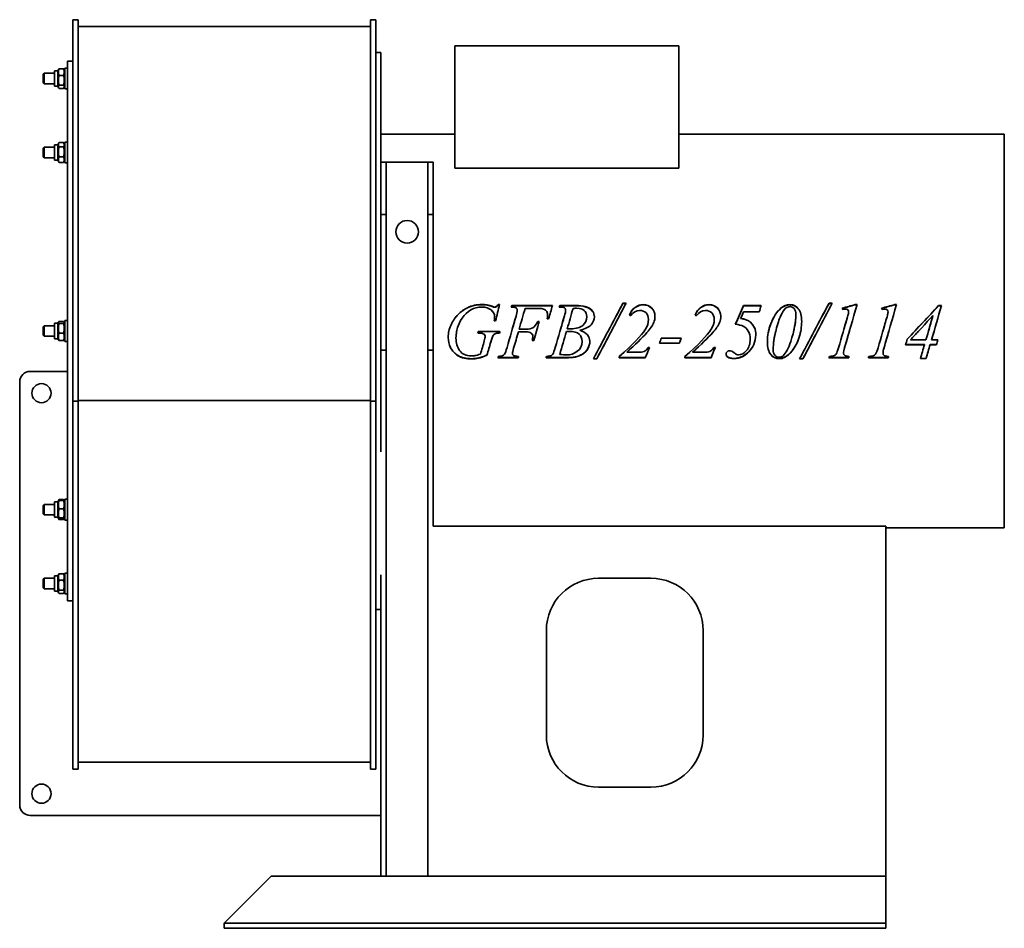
# Model space of a CAD drawing. Header units: millimetres. Extents: x 137 to 703, y 36 to 558.
import ezdxf

# ---------------------------------------------------------------- set-up
doc = ezdxf.new("R2010")
doc.units = ezdxf.units.MM
doc.header["$LTSCALE"] = 2
doc.layers.add('Krawędzie widoczne(ISO)', color=7, linetype='Continuous', lineweight=35, true_color=0x262659)

msp = doc.modelspace()

# ---------------------------------------------------------------- linework, layer by layer
at = {"layer": 'Krawędzie widoczne(ISO)'}
for p, q in [((167.75, 456.39), (167.75, 557.89)), ((167.75, 557.89), (170.75, 557.89)), ((170.75, 557.89), (170.75, 456.39)), ((338.75, 456.39), (338.75, 557.89)), ((338.75, 557.89), (341.75, 557.89)), ((341.75, 557.89), (341.75, 456.39)), ((338.75, 553.89), (170.75, 553.89)), ((515.75, 542.93), (387.13, 542.93)), ((387.13, 542.93), (387.13, 472.58)), ((515.75, 542.93), (515.75, 472.58)), ((341.75, 539.11), (344.75, 539.11)), ((344.75, 539.11), (344.75, 313.02)), ((164.75, 534.11), (164.75, 224.11)), ((164.75, 534.11), (167.75, 534.11)), ((150.75, 526.49), (151.36, 527.11)), ((150.75, 521.72), (150.75, 526.49)), ((151.36, 527.11), (151.36, 521.11)), ((157.15, 527.11), (151.36, 527.11)), ((157.15, 519.66), (157.15, 528.56)), ((159.15, 528.56), (157.15, 528.56)), ((159.15, 528.56), (159.62, 529.38)), ((159.15, 519.66), (159.15, 528.56)), ((162.39, 529.76), (159.91, 529.76)), ((162.39, 525.94), (159.91, 525.94)), ((163.15, 528.56), (162.68, 529.38)), ((163.15, 530.11), (163.15, 518.11)), ((163.15, 530.11), (164.75, 530.11)), ((150.75, 521.72), (151.36, 521.11)), ((157.15, 521.11), (151.36, 521.11)), ((162.39, 520.28), (159.91, 520.28)), ((159.15, 519.66), (157.15, 519.66)), ((159.15, 519.66), (159.62, 518.84)), ((162.39, 518.45), (159.91, 518.45)), ((163.15, 519.66), (162.68, 518.84)), ((163.15, 518.11), (164.75, 518.11)), ((344.75, 492.11), (387.13, 492.11)), ((515.75, 492.11), (702.75, 492.11)), ((702.75, 266.11), (702.75, 492.11)), ((159.15, 486.09), (159.81, 487.23)), ((162.39, 487.4), (159.91, 487.4)), ((163.15, 486.09), (162.49, 487.23)), ((163.15, 487.64), (163.15, 475.64)), ((163.15, 487.64), (164.75, 487.64)), ((150.75, 484.02), (151.36, 484.64)), ((150.75, 479.25), (150.75, 484.02)), ((151.36, 484.64), (151.36, 478.64)), ((157.15, 484.64), (151.36, 484.64)), ((157.15, 477.19), (157.15, 486.09)), ((159.15, 486.09), (157.15, 486.09)), ((159.15, 477.19), (159.15, 486.09)), ((162.39, 484.82), (159.91, 484.82)), ((150.75, 479.25), (151.36, 478.64)), ((157.15, 478.64), (151.36, 478.64)), ((159.15, 477.19), (157.15, 477.19)), ((159.15, 477.19), (159.81, 476.05)), ((162.39, 479.06), (159.91, 479.06)), ((162.39, 475.87), (159.91, 475.87)), ((163.15, 477.19), (162.49, 476.05)), ((163.15, 475.64), (164.75, 475.64)), ((344.75, 476.11), (347.75, 476.11)), ((347.75, 476.11), (371.75, 476.11)), ((347.75, 476.11), (347.75, 446.11)), ((371.75, 476.11), (374.75, 476.11)), ((371.75, 446.11), (371.75, 476.11)), ((374.75, 476.11), (374.75, 446.11)), ((387.13, 472.58), (515.75, 472.58)), ((167.75, 338.87), (167.75, 456.39)), ((170.75, 456.39), (170.75, 338.87)), ((338.75, 338.87), (338.75, 456.39)), ((341.75, 456.39), (341.75, 338.87)), ((347.75, 446.11), (344.75, 446.11)), ((347.75, 446.11), (347.75, 378.11)), ((374.75, 446.11), (371.75, 446.11)), ((371.75, 378.11), (371.75, 446.11)), ((374.75, 446.11), (374.75, 378.11)), ((408.53, 393.16), (408.53, 393.29)), ((412.01, 394.35), (412.82, 394.35)), ((412.01, 394.22), (412.01, 394.35)), ((412.01, 394.22), (412.79, 394.22)), ((419.85, 393.67), (443.24, 393.67)), ((419.85, 393.55), (419.85, 393.67)), ((419.85, 393.55), (443.2, 393.55)), ((422.97, 390.99), (422.97, 391.09)), ((433.6, 392.12), (427.55, 392.12)), ((447.48, 393.67), (458.26, 393.67)), ((447.48, 393.55), (447.48, 393.67)), ((447.48, 393.55), (458.26, 393.55)), ((450.81, 390.99), (450.81, 391.09)), ((483.7, 395.13), (485.56, 395.13)), ((483.7, 394.99), (483.7, 395.13)), ((483.7, 394.99), (485.49, 394.99)), ((553.01, 393.55), (553.01, 393.67)), ((553.01, 393.67), (563.04, 393.67)), ((553.01, 393.55), (563, 393.55)), ((602.08, 395.13), (603.95, 395.13)), ((602.08, 394.99), (602.08, 395.13)), ((602.08, 394.99), (603.87, 394.99)), ((617.11, 394.28), (618.16, 394.28)), ((617.11, 394.15), (617.11, 394.28)), ((617.11, 394.15), (618.12, 394.15)), ((639.78, 394.28), (640.83, 394.28)), ((639.78, 394.15), (639.78, 394.28)), ((639.78, 394.15), (640.79, 394.15)), ((665, 393.67), (666.67, 393.67)), ((665, 393.55), (665, 393.67)), ((665, 393.55), (666.63, 393.55)), ((162.39, 384.58), (159.91, 384.58)), ((163.15, 385.11), (163.15, 373.11)), ((163.15, 385.11), (164.75, 385.11)), ((410.59, 384.94), (409.78, 384.94)), ((409.98, 387.31), (409.98, 387.38)), ((441.03, 386.14), (440.2, 386.14)), ((440.44, 388.3), (440.44, 388.39)), ((462.89, 387.33), (462.89, 387.41)), ((498.38, 385.69), (498.38, 385.75)), ((536.15, 385.69), (536.15, 385.75)), ((551.32, 386.32), (551.32, 386.38)), ((562.01, 390.05), (552.97, 390.05)), ((583.06, 388.3), (583.06, 388.39)), ((613.24, 389.08), (613.24, 389.17)), ((613.28, 389.92), (613.28, 390.02)), ((635.91, 389.08), (635.91, 389.17)), ((635.96, 389.92), (635.96, 390.02)), ((661.76, 387.92), (661.76, 387.99)), ((150.75, 381.49), (151.36, 382.11)), ((150.75, 376.72), (150.75, 381.49)), ((151.36, 382.11), (151.36, 376.11)), ((157.15, 382.11), (151.36, 382.11)), ((157.15, 374.66), (157.15, 383.56)), ((159.15, 383.56), (157.15, 383.56)), ((159.15, 383.56), (159.53, 384.21)), ((159.15, 374.66), (159.15, 383.56)), ((162.39, 383.43), (159.91, 383.43)), ((163.15, 383.56), (162.77, 384.21)), ((424.12, 380.21), (428.09, 380.21)), ((424.12, 380.2), (424.12, 380.21)), ((424.12, 380.2), (428.09, 380.2)), ((434.75, 384.52), (435.59, 384.52)), ((434.75, 384.47), (434.75, 384.52)), ((434.75, 384.47), (435.57, 384.47)), ((451.72, 380.42), (451.72, 380.43)), ((458.95, 379.59), (458.95, 379.6)), ((150.75, 376.72), (151.36, 376.11)), ((157.15, 376.11), (151.36, 376.11)), ((159.15, 374.66), (157.15, 374.66)), ((159.15, 374.66), (159.53, 374)), ((162.39, 377.95), (159.91, 377.95)), ((162.39, 373.63), (159.91, 373.63)), ((163.15, 374.66), (162.77, 374)), ((347.75, 378.11), (347.75, 368.11)), ((371.75, 368.11), (371.75, 378.11)), ((374.75, 378.11), (374.75, 368.11)), ((400.98, 377.94), (400.37, 377.94)), ((400.98, 377.93), (400.37, 377.93)), ((400.61, 378.79), (413.06, 378.79)), ((404, 377.31), (404, 377.29)), ((404.56, 376.09), (404.56, 376.07)), ((412.84, 377.94), (412.84, 377.93)), ((427.7, 378.65), (423.68, 378.65)), ((423.68, 378.65), (423.68, 378.64)), ((427.7, 378.64), (423.68, 378.64)), ((432.48, 373.62), (431.59, 373.62)), ((432.48, 373.67), (431.61, 373.67)), ((431.94, 375.83), (431.94, 375.8)), ((432.48, 373.67), (432.48, 373.62)), ((451.25, 378.77), (451.25, 378.76)), ((505.66, 375.01), (517.13, 375.01)), ((556.81, 374.44), (556.81, 374.4)), ((648.85, 374.03), (648.85, 373.99)), ((648.85, 373.99), (657.72, 373.99)), ((660.96, 374.03), (660.96, 373.99)), ((660.96, 373.99), (664.53, 373.99)), ((163.15, 373.11), (164.75, 373.11)), ((347.75, 368.11), (344.75, 368.11)), ((347.75, 66.11), (347.75, 368.11)), ((374.75, 368.11), (371.75, 368.11)), ((371.75, 368.11), (371.75, 66.11)), ((374.75, 267.11), (374.75, 368.11)), ((420.93, 369.26), (420.93, 369.17)), ((460.22, 373.13), (460.22, 373.08)), ((498.16, 369.71), (499.04, 369.71)), ((516.23, 372.08), (504.75, 372.08)), ((516.23, 372.14), (504.77, 372.14)), ((516.23, 372.14), (516.23, 372.08)), ((535.93, 369.71), (536.81, 369.71)), ((570, 368.7), (570, 368.61)), ((656.91, 371.25), (646.03, 371.25)), ((656.91, 371.32), (646.05, 371.32)), ((656.91, 371.32), (656.91, 371.25)), ((663.73, 371.32), (660.17, 371.32)), ((660.17, 371.32), (660.17, 371.25)), ((663.73, 371.25), (660.17, 371.25)), ((663.73, 371.32), (663.73, 371.25)), ((405.61, 365.34), (405.61, 365.22)), ((423.55, 363.76), (411.81, 363.76)), ((423.55, 363.9), (411.86, 363.9)), ((420.22, 366.36), (420.22, 366.24)), ((423.55, 363.9), (423.55, 363.76)), ((450.56, 363.76), (439.58, 363.76)), ((450.56, 363.9), (439.63, 363.9)), ((447.48, 365.83), (447.48, 365.71)), ((468.7, 363.08), (466.76, 363.08)), ((468.7, 363.22), (466.84, 363.22)), ((468.7, 363.22), (468.7, 363.08)), ((481.59, 364.56), (481.59, 363.76)), ((496.54, 363.9), (481.59, 363.9)), ((496.54, 363.76), (481.59, 363.76)), ((485.96, 367.06), (485.96, 366.95)), ((485.96, 366.95), (493.48, 366.95)), ((496.54, 363.9), (496.54, 363.76)), ((519.36, 364.56), (519.36, 363.76)), ((534.31, 363.9), (519.36, 363.9)), ((534.31, 363.76), (519.36, 363.76)), ((523.73, 367.06), (523.73, 366.95)), ((523.73, 366.95), (531.25, 366.95)), ((534.31, 363.9), (534.31, 363.76)), ((576.52, 364.04), (576.52, 363.91)), ((587.08, 363.08), (585.15, 363.08)), ((587.08, 363.22), (585.22, 363.22)), ((587.08, 363.22), (587.08, 363.08)), ((613.41, 363.76), (602.01, 363.76)), ((613.41, 363.9), (602.06, 363.9)), ((610.42, 366.5), (610.42, 366.39)), ((613.41, 363.9), (613.41, 363.76)), ((636.08, 363.76), (624.68, 363.76)), ((636.08, 363.9), (624.74, 363.9)), ((633.09, 366.5), (633.09, 366.39)), ((636.08, 363.9), (636.08, 363.76)), ((657.84, 363.25), (654.58, 363.25)), ((657.84, 363.39), (654.62, 363.39)), ((657.84, 363.39), (657.84, 363.25)), ((143.25, 355.92), (164.75, 355.92)), ((137.25, 106.92), (137.25, 349.92)), ((167.75, 338.87), (170.75, 338.87)), ((167.75, 185.74), (167.75, 338.87)), ((338.75, 339.21), (170.75, 339.21)), ((170.75, 338.87), (170.75, 185.74)), ((338.75, 338.87), (341.75, 338.87)), ((338.75, 185.74), (338.75, 338.87)), ((341.75, 338.87), (341.75, 185.74)), ((344.75, 309.72), (344.75, 313.02)), ((150.75, 278.96), (151.36, 279.58)), ((150.75, 274.19), (150.75, 278.96)), ((151.36, 279.58), (151.36, 273.58)), ((157.15, 279.58), (151.36, 279.58)), ((157.15, 272.13), (157.15, 281.03)), ((159.15, 281.03), (157.15, 281.03)), ((159.15, 281.03), (159.47, 281.59)), ((159.15, 272.13), (159.15, 281.03)), ((159.47, 281.59), (159.81, 282.16)), ((162.39, 282.34), (159.91, 282.34)), ((162.39, 281.74), (159.91, 281.74)), ((162.83, 281.59), (162.49, 282.16)), ((163.15, 281.03), (162.83, 281.59)), ((163.15, 282.58), (163.15, 270.58)), ((163.15, 282.58), (164.75, 282.58)), ((150.75, 274.19), (151.36, 273.58)), ((157.15, 273.58), (151.36, 273.58)), ((159.15, 272.13), (157.15, 272.13)), ((159.15, 272.13), (159.47, 271.57)), ((159.47, 271.57), (159.81, 270.99)), ((162.39, 276.93), (159.91, 276.93)), ((162.39, 271.76), (159.91, 271.76)), ((162.83, 271.57), (162.49, 270.99)), ((163.15, 272.13), (162.83, 271.57)), ((162.39, 271.41), (159.91, 271.41)), ((162.39, 270.81), (159.91, 270.81)), ((163.15, 270.58), (164.75, 270.58)), ((634.75, 267.11), (374.75, 267.11)), ((634.75, 267.11), (634.75, 66.11)), ((634.75, 266.11), (702.75, 266.11)), ((157.15, 229.66), (157.15, 238.56)), ((159.15, 238.56), (157.15, 238.56)), ((159.15, 238.56), (159.62, 239.38)), ((159.15, 229.66), (159.15, 238.56)), ((162.39, 239.76), (159.91, 239.76)), ((163.15, 238.56), (162.68, 239.38)), ((163.15, 240.11), (163.15, 228.11)), ((163.15, 240.11), (164.75, 240.11)), ((344.75, 66.11), (344.75, 239.11)), ((150.75, 236.49), (151.36, 237.11)), ((150.75, 231.72), (150.75, 236.49)), ((151.36, 237.11), (151.36, 231.11)), ((157.15, 237.11), (151.36, 237.11)), ((162.39, 235.94), (159.91, 235.94)), ((469.75, 237.11), (499.75, 237.11)), ((150.75, 231.72), (151.36, 231.11)), ((157.15, 231.11), (151.36, 231.11)), ((159.15, 229.66), (157.15, 229.66)), ((159.15, 229.66), (159.62, 228.84)), ((162.39, 230.28), (159.91, 230.28)), ((162.39, 228.45), (159.91, 228.45)), ((163.15, 229.66), (162.68, 228.84)), ((163.15, 228.11), (164.75, 228.11)), ((164.75, 224.11), (167.75, 224.11)), ((341.75, 219.11), (344.75, 219.11)), ((439.75, 147.11), (439.75, 207.11)), ((529.75, 207.11), (529.75, 147.11)), ((167.75, 127.42), (167.75, 185.74)), ((170.75, 185.74), (170.75, 127.42)), ((338.75, 127.42), (338.75, 185.74)), ((341.75, 185.74), (341.75, 127.42)), ((338.75, 131.42), (170.75, 131.42)), ((167.75, 127.42), (170.75, 127.42)), ((338.75, 127.42), (341.75, 127.42)), ((499.75, 117.11), (469.75, 117.11)), ((344.75, 100.92), (143.25, 100.92)), ((254.75, 39.11), (281.75, 66.11)), ((281.75, 66.11), (634.75, 66.11)), ((634.75, 66.11), (634.75, 39.11)), ((634.75, 39.11), (254.75, 39.11)), ((254.75, 36.11), (254.75, 39.11)), ((254.75, 36.11), (634.75, 36.11)), ((634.75, 36.11), (634.75, 39.11))]:
    msp.add_line(p, q, dxfattribs=at)
for centre, radius in [((359.75, 436.11), 6.5), ((149.75, 343.42), 5.5), ((149.75, 113.42), 5.5)]:
    msp.add_circle(centre, radius, dxfattribs=at)
for centre, radius, start, end in [((143.25, 349.92), 6, 90, 180), ((469.75, 207.11), 30, 90, 180), ((499.75, 207.11), 30, 0, 90), ((469.75, 147.11), 30, 180, 270), ((499.75, 147.11), 30, 270, 0), ((143.25, 106.92), 6, 180, 270)]:
    msp.add_arc(centre, radius, start, end, dxfattribs=at)
for points, weights in [([(159.91, 529.76), (159.08, 527.85), (159.91, 525.94)], [1, 1.15470053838, 1]), ([(159.91, 525.94), (159.08, 523.11), (159.91, 520.28)], [1, 1.15470053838, 1]), ([(159.62, 529.38), (159.73, 529.56), (159.91, 529.76)], [1.04884599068, 1.03039482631, 1]), ([(162.39, 525.94), (163.22, 527.85), (162.39, 529.76)], [1, 1.15470053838, 1]), ([(162.39, 529.76), (162.57, 529.56), (162.68, 529.38)], [1, 1.03039482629, 1.04884599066]), ([(162.39, 520.28), (163.22, 523.11), (162.39, 525.94)], [1, 1.15470053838, 1]), ([(159.91, 520.28), (159.08, 519.36), (159.91, 518.45)], [1, 1.15470053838, 1]), ([(162.39, 518.45), (163.22, 519.36), (162.39, 520.28)], [1, 1.15470053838, 1]), ([(159.91, 487.4), (159.08, 486.11), (159.91, 484.82)], [1, 1.15470053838, 1]), ([(162.39, 484.82), (163.22, 486.11), (162.39, 487.4)], [1, 1.15470053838, 1]), ([(159.91, 484.82), (159.08, 481.94), (159.91, 479.06)], [1, 1.15470053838, 1]), ([(162.39, 479.06), (163.22, 481.94), (162.39, 484.82)], [1, 1.15470053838, 1]), ([(159.91, 479.06), (159.08, 477.47), (159.91, 475.87)], [1, 1.15470053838, 1]), ([(159.91, 475.87), (159.86, 475.96), (159.81, 476.05)], [1, 1.00931636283, 1.01751062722]), ([(162.39, 475.87), (163.22, 477.47), (162.39, 479.06)], [1, 1.15470053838, 1]), ([(162.49, 476.05), (162.44, 475.96), (162.39, 475.87)], [1.0175106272, 1.00931636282, 1]), ([(162.68, 476.55), (162.95, 476.64), (162.73, 476.73)], [1.04884599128, 1.10042106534, 1.05867722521]), ([(159.91, 384.58), (159.08, 384.01), (159.91, 383.43)], [1, 1.15470053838, 1]), ([(162.39, 383.43), (163.22, 384.01), (162.39, 384.58)], [1, 1.15470053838, 1]), ([(159.91, 383.43), (159.08, 380.69), (159.91, 377.95)], [1, 1.15470053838, 1]), ([(162.39, 377.95), (163.22, 380.69), (162.39, 383.43)], [1, 1.15470053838, 1]), ([(159.91, 377.95), (159.08, 375.79), (159.91, 373.63)], [1, 1.15470053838, 1]), ([(159.91, 373.63), (159.63, 373.83), (159.53, 374)], [1, 1.04822485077, 1.06638340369]), ([(162.39, 373.63), (163.22, 375.79), (162.39, 377.95)], [1, 1.15470053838, 1]), ([(162.77, 374), (162.67, 373.83), (162.39, 373.63)], [1.06638340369, 1.04822485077, 1]), ([(159.91, 281.74), (159.08, 279.33), (159.91, 276.93)], [1, 1.15470053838, 1]), ([(159.47, 281.59), (159.51, 281.66), (159.91, 281.74)], [1.07635751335, 1.06858728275, 1]), ([(159.91, 282.34), (159.68, 281.98), (159.57, 281.65)], [1, 1.03934546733, 1.05867722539]), ([(162.73, 281.65), (162.62, 281.98), (162.39, 282.34)], [1.0586772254, 1.03934546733, 1]), ([(162.39, 276.93), (163.22, 279.33), (162.39, 281.74)], [1, 1.15470053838, 1]), ([(162.39, 281.74), (162.79, 281.66), (162.83, 281.59)], [1, 1.06858728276, 1.07635751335]), ([(159.91, 276.93), (159.08, 274.34), (159.91, 271.76)], [1, 1.15470053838, 1]), ([(159.91, 271.76), (159.08, 271.59), (159.91, 271.41)], [1, 1.15470053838, 1]), ([(159.62, 271.48), (159.73, 271.16), (159.91, 270.81)], [1.04884599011, 1.03039482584, 1]), ([(162.39, 271.76), (163.22, 274.34), (162.39, 276.93)], [1, 1.15470053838, 1]), ([(162.39, 271.41), (163.22, 271.59), (162.39, 271.76)], [1, 1.15470053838, 1]), ([(162.39, 270.81), (162.57, 271.16), (162.68, 271.48)], [1, 1.03039482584, 1.0488459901]), ([(159.91, 270.81), (159.86, 270.9), (159.81, 270.99)], [1, 1.00931636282, 1.0175106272]), ([(162.49, 270.99), (162.44, 270.9), (162.39, 270.81)], [1.01751062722, 1.00931636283, 1]), ([(159.91, 239.76), (159.08, 237.85), (159.91, 235.94)], [1, 1.15470053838, 1]), ([(159.62, 239.38), (159.73, 239.56), (159.91, 239.76)], [1.04884599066, 1.03039482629, 1]), ([(162.39, 235.94), (163.22, 237.85), (162.39, 239.76)], [1, 1.15470053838, 1]), ([(162.39, 239.76), (162.57, 239.56), (162.68, 239.38)], [1, 1.03039482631, 1.04884599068]), ([(159.91, 235.94), (159.08, 233.11), (159.91, 230.28)], [1, 1.15470053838, 1]), ([(162.39, 230.28), (163.22, 233.11), (162.39, 235.94)], [1, 1.15470053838, 1]), ([(159.91, 230.28), (159.08, 229.36), (159.91, 228.45)], [1, 1.15470053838, 1]), ([(162.39, 228.45), (163.22, 229.36), (162.39, 230.28)], [1, 1.15470053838, 1])]:
    msp.add_rational_spline(points, weights, degree=2, dxfattribs=at)
for points, knots in [([(383.36, 375.33), (383.36, 377.93), (383.9, 380.4), (384.99, 382.73), (386.07, 385.07), (387.43, 387.04), (389.07, 388.65), (390.7, 390.27), (392.48, 391.53), (394.39, 392.46)], [0, 0, 0, 0, 1, 1, 1, 2, 2, 2, 3, 3, 3, 3]), ([(383.76, 379.11), (384.03, 380.34), (384.44, 381.54), (384.99, 382.7), (386.07, 385.02), (387.43, 386.97), (389.07, 388.57), (390.7, 390.17), (392.48, 391.42), (394.39, 392.34)], [0.496689, 0.496689, 0.496689, 0.496689, 1, 1, 1, 2, 2, 2, 3, 3, 3, 3]), ([(409.98, 387.38), (409.98, 388.83), (409.33, 390.11), (408.04, 391.22), (406.75, 392.32), (404.97, 392.87), (402.7, 392.87)], [0, 0, 0, 0, 1, 1, 1, 2, 2, 2, 2]), ([(410.07, 392.87), (410.43, 392.87), (410.74, 392.96), (411, 393.13), (411.27, 393.3), (411.6, 393.71), (412.01, 394.35)], [0, 0, 0, 0, 1, 1, 1, 2, 2, 2, 2]), ([(410.07, 392.75), (410.43, 392.75), (410.74, 392.83), (411, 393), (411.27, 393.17), (411.6, 393.58), (412.01, 394.22)], [0, 0, 0, 0, 1, 1, 1, 2, 2, 2, 2]), ([(422.97, 391.09), (422.97, 391.47), (422.87, 391.79), (422.68, 392.07), (422.5, 392.34), (422.21, 392.55), (421.84, 392.68), (421.46, 392.81), (420.71, 392.87), (419.58, 392.87)], [0, 0, 0, 0, 1, 1, 1, 2, 2, 2, 3, 3, 3, 3]), ([(440.44, 388.39), (440.44, 389.36), (440.17, 390.14), (439.63, 390.7), (439.09, 391.27), (438.41, 391.67), (437.57, 391.9)], [0, 0, 0, 0, 1, 1, 1, 2, 2, 2, 2]), ([(450.81, 391.09), (450.81, 391.63), (450.6, 392.06), (450.2, 392.37), (449.79, 392.69), (449.01, 392.85), (447.87, 392.85)], [0, 0, 0, 0, 1, 1, 1, 2, 2, 2, 2]), ([(462.89, 387.41), (462.89, 388.92), (462.43, 390.1), (461.51, 390.95), (460.58, 391.79), (459.12, 392.21), (457.11, 392.21)], [0, 0, 0, 0, 1, 1, 1, 2, 2, 2, 2]), ([(458.26, 393.67), (460.07, 393.67), (461.69, 393.39), (463.11, 392.84), (464.53, 392.28), (465.6, 391.5), (466.3, 390.51), (467, 389.52), (467.35, 388.46), (467.35, 387.33)], [0, 0, 0, 0, 1, 1, 1, 2, 2, 2, 3, 3, 3, 3]), ([(458.26, 393.55), (460.07, 393.55), (461.69, 393.27), (463.11, 392.71), (464.53, 392.16), (465.6, 391.39), (466.3, 390.41), (466.99, 389.44), (467.35, 388.4), (467.35, 387.3)], [0, 0, 0, 0, 1, 1, 1, 2, 2, 2, 2.989731, 2.989731, 2.989731, 2.989731]), ([(487.4, 388.29), (488.15, 390.19), (489.25, 391.67), (490.7, 392.71), (492.14, 393.76), (493.71, 394.28), (495.39, 394.28)], [0, 0, 0, 0, 1, 1, 1, 2, 2, 2, 2]), ([(487.43, 388.28), (488.18, 390.13), (489.27, 391.57), (490.7, 392.59), (492.14, 393.63), (493.71, 394.15), (495.39, 394.15)], [0.012238, 0.012238, 0.012238, 0.012238, 1, 1, 1, 2, 2, 2, 2]), ([(498.38, 385.75), (498.38, 387.28), (497.91, 388.52), (496.97, 389.48), (496.03, 390.44), (494.81, 390.92), (493.31, 390.92)], [0, 0, 0, 0, 1, 1, 1, 2, 2, 2, 2]), ([(495.39, 394.28), (497.29, 394.28), (498.88, 393.63), (500.18, 392.34), (501.48, 391.04), (502.13, 389.47), (502.13, 387.63)], [0, 0, 0, 0, 1, 1, 1, 2, 2, 2, 2]), ([(495.39, 394.15), (497.29, 394.15), (498.88, 393.51), (500.18, 392.22), (501.47, 390.94), (502.12, 389.4), (502.13, 387.59)], [0, 0, 0, 0, 1, 1, 1, 1.993744, 1.993744, 1.993744, 1.993744]), ([(525.17, 388.29), (525.92, 390.19), (527.02, 391.67), (528.47, 392.71), (529.91, 393.76), (531.48, 394.28), (533.16, 394.28)], [0, 0, 0, 0, 1, 1, 1, 2, 2, 2, 2]), ([(525.2, 388.28), (525.95, 390.13), (527.04, 391.57), (528.47, 392.59), (529.91, 393.63), (531.48, 394.15), (533.16, 394.15)], [0.012238, 0.012238, 0.012238, 0.012238, 1, 1, 1, 2, 2, 2, 2]), ([(536.15, 385.75), (536.15, 387.28), (535.68, 388.52), (534.74, 389.48), (533.8, 390.44), (532.58, 390.92), (531.08, 390.92)], [0, 0, 0, 0, 1, 1, 1, 2, 2, 2, 2]), ([(533.16, 394.28), (535.06, 394.28), (536.65, 393.63), (537.95, 392.34), (539.25, 391.04), (539.9, 389.47), (539.9, 387.63)], [0, 0, 0, 0, 1, 1, 1, 2, 2, 2, 2]), ([(533.16, 394.15), (535.06, 394.15), (536.65, 393.51), (537.95, 392.22), (539.24, 390.94), (539.89, 389.4), (539.9, 387.59)], [0, 0, 0, 0, 1, 1, 1, 1.993744, 1.993744, 1.993744, 1.993744]), ([(579.71, 393.14), (578.86, 393.14), (577.99, 392.81), (577.11, 392.14), (576.23, 391.48), (575.31, 390.09), (574.37, 387.97), (573.44, 385.85), (572.53, 383.12), (571.67, 379.77)], [0, 0, 0, 0, 1, 1, 1, 2, 2, 2, 3, 3, 3, 3]), ([(579.66, 394.28), (581.55, 394.28), (583.15, 393.5), (584.44, 391.93), (585.73, 390.37), (586.37, 387.89), (586.37, 384.5)], [0, 0, 0, 0, 1, 1, 1, 2, 2, 2, 2]), ([(579.66, 394.15), (581.55, 394.15), (583.15, 393.37), (584.44, 391.82), (585.72, 390.27), (586.37, 387.83), (586.37, 384.47)], [0, 0, 0, 0, 1, 1, 1, 1.997647, 1.997647, 1.997647, 1.997647]), ([(583.06, 388.39), (583.06, 390.01), (582.73, 391.21), (582.06, 391.98), (581.39, 392.75), (580.6, 393.14), (579.71, 393.14)], [0, 0, 0, 0, 1, 1, 1, 2, 2, 2, 2]), ([(613.28, 390.02), (613.28, 390.54), (613.15, 390.95), (612.87, 391.24), (612.59, 391.53), (612.21, 391.68), (611.72, 391.68)], [0, 0, 0, 0, 1, 1, 1, 2, 2, 2, 2]), ([(635.96, 390.02), (635.96, 390.54), (635.82, 390.95), (635.54, 391.24), (635.26, 391.53), (634.88, 391.68), (634.39, 391.68)], [0, 0, 0, 0, 1, 1, 1, 2, 2, 2, 2]), ([(453.8, 380.41), (456.87, 380.41), (459.15, 381.07), (460.65, 382.4), (462.14, 383.73), (462.89, 385.4), (462.89, 387.41)], [0, 0, 0, 0, 1, 1, 1, 2, 2, 2, 2]), ([(453.8, 380.39), (456.87, 380.39), (459.15, 381.05), (460.65, 382.37), (462.14, 383.69), (462.89, 385.35), (462.89, 387.33)], [0, 0, 0, 0, 1, 1, 1, 2, 2, 2, 2]), ([(467.35, 387.33), (467.35, 385.62), (466.7, 384.07), (465.38, 382.67), (464.06, 381.28), (461.92, 380.25), (458.95, 379.6)], [0, 0, 0, 0, 1, 1, 1, 2, 2, 2, 2]), ([(428.09, 380.21), (429.85, 380.21), (431.17, 380.48), (432.05, 381.03), (432.92, 381.58), (433.82, 382.74), (434.75, 384.52)], [0, 0, 0, 0, 1, 1, 1, 2, 2, 2, 2]), ([(428.09, 380.2), (429.85, 380.2), (431.17, 380.47), (432.05, 381.01), (432.92, 381.56), (433.82, 382.71), (434.75, 384.47)], [0, 0, 0, 0, 1, 1, 1, 2, 2, 2, 2]), ([(458.95, 379.6), (460.91, 378.91), (462.35, 378.01), (463.28, 376.89), (464.22, 375.77), (464.68, 374.54), (464.68, 373.2)], [0, 0, 0, 0, 1, 1, 1, 2, 2, 2, 2]), ([(556.81, 374.4), (556.81, 376.23), (556.44, 377.8), (555.7, 379.09), (554.96, 380.39), (554.01, 381.31), (552.86, 381.84), (551.7, 382.37), (550.17, 382.74), (548.26, 382.95)], [0, 0, 0, 0, 1, 1, 1, 2, 2, 2, 3, 3, 3, 3]), ([(556.81, 374.44), (556.81, 376.26), (556.44, 377.81), (555.7, 379.09), (555.7, 379.1), (555.69, 379.1), (555.69, 379.11)], [0, 0, 0, 0, 1, 1, 1, 1.003148, 1.003148, 1.003148, 1.003148]), ([(586.37, 384.5), (586.37, 381.58), (585.89, 378.59), (584.94, 375.55), (583.98, 372.52), (582.63, 369.89), (580.88, 367.68)], [0, 0, 0, 0, 1, 1, 1, 2, 2, 2, 2]), ([(585.84, 379.11), (585.62, 377.94), (585.31, 376.77), (584.94, 375.59), (583.98, 372.57), (582.63, 369.97), (580.88, 367.78)], [0.607313, 0.607313, 0.607313, 0.607313, 1, 1, 1, 2, 2, 2, 2]), ([(396.79, 363.22), (393.64, 363.22), (391.08, 363.81), (389.12, 364.97), (387.16, 366.13), (385.71, 367.68), (384.77, 369.61), (383.83, 371.53), (383.36, 373.45), (383.36, 375.35)], [0, 0, 0, 0, 1, 1, 1, 2, 2, 2, 2.997426, 2.997426, 2.997426, 2.997426]), ([(396.79, 363.08), (393.64, 363.08), (391.08, 363.67), (389.12, 364.84), (387.16, 366.02), (385.71, 367.58), (384.77, 369.52), (383.83, 371.47), (383.36, 373.41), (383.36, 375.33)], [0, 0, 0, 0, 1, 1, 1, 2, 2, 2, 3, 3, 3, 3]), ([(387.82, 375.04), (387.82, 372.25), (388.55, 369.84), (390, 367.81), (391.45, 365.79), (393.7, 364.78), (396.74, 364.78)], [0, 0, 0, 0, 1, 1, 1, 2, 2, 2, 2]), ([(412.84, 377.94), (411.7, 377.92), (410.87, 377.79), (410.36, 377.54), (409.84, 377.29), (409.4, 376.86), (409.02, 376.26)], [0, 0, 0, 0, 1, 1, 1, 2, 2, 2, 2]), ([(412.84, 377.93), (411.7, 377.91), (410.87, 377.78), (410.36, 377.53), (409.84, 377.27), (409.4, 376.84), (409.02, 376.24)], [0, 0, 0, 0, 1, 1, 1, 2, 2, 2, 2]), ([(431.94, 375.83), (431.94, 376.73), (431.64, 377.43), (431.04, 377.92), (430.45, 378.4), (429.33, 378.65), (427.7, 378.65)], [0, 0, 0, 0, 1, 1, 1, 2, 2, 2, 2]), ([(431.94, 375.8), (431.94, 376.71), (431.64, 377.42), (431.04, 377.91), (430.45, 378.4), (429.33, 378.64), (427.7, 378.64)], [0, 0, 0, 0, 1, 1, 1, 2, 2, 2, 2]), ([(460.22, 373.13), (460.22, 374.93), (459.65, 376.33), (458.52, 377.35), (457.38, 378.36), (455.56, 378.86), (453.04, 378.86)], [0, 0, 0, 0, 1, 1, 1, 2, 2, 2, 2]), ([(460.22, 373.08), (460.22, 374.89), (459.65, 376.31), (458.52, 377.33), (457.38, 378.35), (455.56, 378.86), (453.04, 378.86)], [0, 0, 0, 0, 1, 1, 1, 2, 2, 2, 2]), ([(550.1, 365.46), (551.76, 365.46), (553.3, 366.29), (554.71, 367.94), (556.11, 369.59), (556.81, 371.74), (556.81, 374.4)], [0, 0, 0, 0, 1, 1, 1, 2, 2, 2, 2]), ([(560, 376.93), (560, 374.9), (559.62, 373.06), (558.86, 371.42), (558.1, 369.78), (557.17, 368.41), (556.08, 367.31), (554.98, 366.21), (553.81, 365.34), (552.55, 364.69)], [0.001643, 0.001643, 0.001643, 0.001643, 1, 1, 1, 2, 2, 2, 3, 3, 3, 3]), ([(560, 376.93), (560, 374.87), (559.62, 373.01), (558.86, 371.36), (558.1, 369.7), (557.17, 368.32), (556.08, 367.2), (554.98, 366.09), (553.81, 365.21), (552.55, 364.56)], [0, 0, 0, 0, 1, 1, 1, 2, 2, 2, 3, 3, 3, 3]), ([(451.27, 365.39), (453.63, 365.39), (455.71, 366.08), (457.51, 367.46), (459.32, 368.84), (460.22, 370.71), (460.22, 373.08)], [0, 0, 0, 0, 1, 1, 1, 2, 2, 2, 2]), ([(464.68, 373.23), (464.68, 371.75), (464.29, 370.34), (463.53, 369.01), (462.76, 367.68), (461.78, 366.64), (460.58, 365.9), (459.37, 365.16), (457.92, 364.61), (456.23, 364.26)], [0.006446, 0.006446, 0.006446, 0.006446, 1, 1, 1, 2, 2, 2, 3, 3, 3, 3]), ([(464.68, 373.2), (464.68, 371.7), (464.3, 370.28), (463.53, 368.92), (462.76, 367.57), (461.78, 366.53), (460.58, 365.78), (459.37, 365.03), (457.92, 364.48), (456.23, 364.13)], [0, 0, 0, 0, 1, 1, 1, 2, 2, 2, 3, 3, 3, 3]), ([(493.48, 366.95), (494.69, 366.95), (495.69, 367.2), (496.47, 367.69), (497.25, 368.19), (497.82, 368.86), (498.16, 369.71)], [0, 0, 0, 0, 1, 1, 1, 2, 2, 2, 2]), ([(531.25, 366.95), (532.46, 366.95), (533.46, 367.2), (534.24, 367.69), (535.02, 368.19), (535.59, 368.86), (535.93, 369.71)], [0, 0, 0, 0, 1, 1, 1, 2, 2, 2, 2]), ([(542.94, 365.88), (542.94, 366.41), (543.13, 366.87), (543.52, 367.24), (543.9, 367.62), (544.37, 367.8), (544.93, 367.8)], [0, 0, 0, 0, 1, 1, 1, 2, 2, 2, 2]), ([(573.46, 363.39), (571.53, 363.39), (569.92, 364.17), (568.63, 365.72), (567.34, 367.26), (566.69, 369.72), (566.69, 373.08)], [0, 0, 0, 0, 1, 1, 1, 1.997358, 1.997358, 1.997358, 1.997358]), ([(573.46, 363.25), (571.53, 363.25), (569.92, 364.03), (568.63, 365.6), (567.34, 367.16), (566.69, 369.65), (566.69, 373.06)], [0, 0, 0, 0, 1, 1, 1, 2, 2, 2, 2]), ([(570, 368.61), (570, 367.08), (570.33, 365.94), (571, 365.18), (571.67, 364.43), (572.48, 364.05), (573.43, 364.05)], [0, 0, 0, 0, 1, 1, 1, 2, 2, 2, 2]), ([(396.74, 364.78), (397.49, 364.78), (398.2, 364.85), (398.87, 364.98), (399.54, 365.11), (400.56, 365.39), (401.91, 365.83)], [0, 0, 0, 0, 1, 1, 1, 2, 2, 2, 2]), ([(405.61, 365.34), (403.59, 364.49), (401.95, 363.93), (400.71, 363.65), (399.47, 363.36), (398.16, 363.22), (396.79, 363.22)], [0, 0, 0, 0, 1, 1, 1, 2, 2, 2, 2]), ([(405.61, 365.22), (403.59, 364.36), (401.95, 363.79), (400.71, 363.51), (399.47, 363.22), (398.16, 363.08), (396.79, 363.08)], [0, 0, 0, 0, 1, 1, 1, 2, 2, 2, 2]), ([(420.22, 366.24), (420.22, 365.76), (420.42, 365.38), (420.83, 365.11), (421.24, 364.84), (422.24, 364.66), (423.82, 364.56)], [0, 0, 0, 0, 1, 1, 1, 2, 2, 2, 2]), ([(610.42, 366.39), (610.42, 365.85), (610.6, 365.44), (610.98, 365.15), (611.36, 364.86), (612.24, 364.66), (613.63, 364.56)], [0, 0, 0, 0, 1, 1, 1, 2, 2, 2, 2]), ([(633.09, 366.39), (633.09, 365.85), (633.28, 365.44), (633.65, 365.15), (634.03, 364.86), (634.91, 364.66), (636.3, 364.56)], [0, 0, 0, 0, 1, 1, 1, 2, 2, 2, 2])]:
    msp.add_open_spline(points, degree=3, knots=knots, dxfattribs=at)
for points in [[(402.7, 392.87), (398.06, 392.87), (394.26, 390.74), (391.32, 386.45)], [(394.39, 392.46), (397.03, 393.72), (399.8, 394.35), (402.7, 394.35)], [(394.39, 392.34), (397.03, 393.59), (399.8, 394.22), (402.7, 394.22)], [(402.7, 394.35), (404.84, 394.35), (406.78, 394), (408.53, 393.29)], [(402.7, 394.22), (404.84, 394.22), (406.78, 393.87), (408.53, 393.16)], [(408.53, 393.29), (409.23, 393.01), (409.75, 392.87), (410.07, 392.87)], [(408.53, 393.16), (409.23, 392.89), (409.75, 392.75), (410.07, 392.75)], [(412.82, 394.35), (412.08, 391.23), (411.33, 388.09), (410.59, 384.94)], [(419.58, 392.87), (419.67, 393.14), (419.76, 393.41), (419.85, 393.67)], [(419.62, 392.87), (419.7, 393.1), (419.78, 393.32), (419.85, 393.55)], [(422.33, 387.68), (422.75, 389.13), (422.97, 390.27), (422.97, 391.09)], [(422.33, 387.6), (422.75, 389.04), (422.97, 390.17), (422.97, 390.99)], [(427.55, 392.12), (426.41, 388.16), (425.26, 384.19), (424.12, 380.21)], [(437.57, 391.9), (436.97, 392.04), (435.65, 392.12), (433.6, 392.12)], [(443.24, 393.67), (442.5, 391.17), (441.76, 388.66), (441.03, 386.14)], [(447.18, 392.87), (447.28, 393.14), (447.38, 393.41), (447.48, 393.67)], [(447.87, 392.85), (447.62, 392.85), (447.39, 392.86), (447.18, 392.87)], [(447.23, 392.87), (447.31, 393.09), (447.39, 393.32), (447.48, 393.55)], [(450.12, 387.87), (450.58, 389.4), (450.81, 390.48), (450.81, 391.09)], [(450.12, 387.8), (450.58, 389.31), (450.81, 390.38), (450.81, 390.99)], [(455.05, 391.95), (453.94, 388.12), (452.83, 384.28), (451.72, 380.43)], [(457.11, 392.21), (456.57, 392.21), (455.88, 392.13), (455.05, 391.95)], [(466.76, 363.08), (472.41, 373.69), (478.06, 384.52), (483.7, 395.13)], [(485.56, 395.13), (479.94, 384.52), (474.32, 373.69), (468.7, 363.08)], [(475.23, 379.11), (478.06, 384.42), (480.88, 389.73), (483.7, 394.99)], [(493.31, 390.92), (491.23, 390.92), (489.53, 389.93), (488.19, 387.95)], [(531.08, 390.92), (529, 390.92), (527.3, 389.93), (525.96, 387.95)], [(548.26, 382.95), (549.84, 386.54), (551.43, 390.12), (553.01, 393.67)], [(548.27, 382.95), (549.85, 386.49), (551.43, 390.03), (553.01, 393.55)], [(563.04, 393.67), (562.7, 392.47), (562.35, 391.26), (562.01, 390.05)], [(568.63, 383.22), (570.16, 387.21), (572.11, 390.22), (574.46, 392.26)], [(568.63, 383.19), (570.16, 387.14), (572.11, 390.12), (574.46, 392.15)], [(574.46, 392.26), (576.01, 393.61), (577.75, 394.28), (579.66, 394.28)], [(574.46, 392.15), (576.01, 393.48), (577.75, 394.15), (579.66, 394.15)], [(585.15, 363.08), (590.79, 373.69), (596.44, 384.52), (602.08, 395.13)], [(603.95, 395.13), (598.33, 384.52), (592.7, 373.69), (587.08, 363.08)], [(593.62, 379.11), (596.44, 384.42), (599.26, 389.73), (602.08, 394.99)], [(609.63, 392.21), (612.12, 392.9), (614.62, 393.59), (617.11, 394.28)], [(609.93, 391.41), (609.83, 391.68), (609.73, 391.95), (609.63, 392.21)], [(609.67, 392.11), (612.15, 392.79), (614.63, 393.47), (617.11, 394.15)], [(611.72, 391.68), (611.34, 391.68), (610.74, 391.59), (609.93, 391.41)], [(618.16, 394.28), (615.78, 386.09), (613.41, 377.77), (611.03, 369.54)], [(632.3, 392.21), (634.8, 392.9), (637.29, 393.59), (639.78, 394.28)], [(632.6, 391.41), (632.5, 391.68), (632.4, 391.95), (632.3, 392.21)], [(632.34, 392.11), (634.82, 392.79), (637.3, 393.47), (639.78, 394.15)], [(634.39, 391.68), (634.01, 391.68), (633.42, 391.59), (632.6, 391.41)], [(640.83, 394.28), (638.46, 386.09), (636.08, 377.77), (633.7, 369.54)], [(646.96, 374.35), (652.97, 380.8), (658.99, 387.27), (665, 393.67)], [(651.39, 379.11), (655.93, 383.93), (660.46, 388.76), (665, 393.55)], [(666.67, 393.67), (664.76, 387.15), (662.86, 380.56), (660.96, 373.99)], [(391.32, 386.45), (388.99, 383.06), (387.82, 379.25), (387.82, 375.04)], [(409.78, 384.94), (409.91, 386.05), (409.98, 386.86), (409.98, 387.38)], [(409.79, 384.94), (409.91, 386.01), (409.98, 386.8), (409.98, 387.31)], [(417.13, 369.61), (418.86, 375.62), (420.6, 381.67), (422.33, 387.68)], [(419.86, 379.11), (420.69, 381.94), (421.51, 384.78), (422.33, 387.6)], [(440.2, 386.14), (440.36, 387.05), (440.44, 387.8), (440.44, 388.39)], [(440.21, 386.14), (440.36, 387.01), (440.44, 387.74), (440.44, 388.3)], [(444.88, 369.73), (446.63, 375.76), (448.37, 381.84), (450.12, 387.87)], [(447.59, 379.11), (448.43, 382.01), (449.28, 384.9), (450.12, 387.8)], [(488.19, 387.95), (487.92, 388.06), (487.66, 388.17), (487.4, 388.29)], [(496.69, 380.21), (497.82, 381.97), (498.38, 383.82), (498.38, 385.75)], [(496.69, 380.2), (497.82, 381.95), (498.38, 383.78), (498.38, 385.69)], [(502.13, 387.63), (502.13, 386.32), (501.9, 385.12), (501.45, 384.01)], [(525.96, 387.95), (525.69, 388.06), (525.43, 388.17), (525.17, 388.29)], [(534.46, 380.21), (535.59, 381.97), (536.15, 383.82), (536.15, 385.75)], [(534.46, 380.2), (535.59, 381.95), (536.15, 383.78), (536.15, 385.69)], [(539.9, 387.63), (539.9, 386.32), (539.67, 385.12), (539.22, 384.01)], [(552.97, 390.05), (552.42, 388.83), (551.87, 387.6), (551.32, 386.38)], [(551.32, 386.38), (553.73, 386.01), (555.59, 385.26), (556.91, 384.15)], [(551.32, 386.32), (553.73, 385.95), (555.59, 385.21), (556.91, 384.11)], [(580.1, 373.06), (582.08, 379.34), (583.06, 384.46), (583.06, 388.39)], [(581.78, 379.11), (582.64, 382.68), (583.06, 385.75), (583.06, 388.3)], [(607.6, 369.54), (609.31, 375.45), (611.01, 381.41), (612.72, 387.33)], [(610.35, 379.11), (611.14, 381.83), (611.93, 384.55), (612.72, 387.26)], [(612.72, 387.33), (613.03, 388.41), (613.2, 389.02), (613.24, 389.17)], [(612.72, 387.26), (613.03, 388.33), (613.2, 388.93), (613.24, 389.08)], [(613.24, 389.17), (613.27, 389.46), (613.28, 389.74), (613.28, 390.02)], [(613.24, 389.08), (613.27, 389.37), (613.28, 389.65), (613.28, 389.92)], [(630.27, 369.54), (631.98, 375.45), (633.68, 381.41), (635.39, 387.33)], [(633.02, 379.11), (633.81, 381.83), (634.6, 384.55), (635.39, 387.26)], [(635.39, 387.33), (635.7, 388.41), (635.87, 389.02), (635.91, 389.17)], [(635.39, 387.26), (635.7, 388.33), (635.87, 388.93), (635.91, 389.08)], [(635.91, 389.17), (635.94, 389.46), (635.96, 389.74), (635.96, 390.02)], [(635.91, 389.08), (635.94, 389.37), (635.96, 389.65), (635.96, 389.92)], [(661.76, 387.99), (657.46, 383.34), (653.15, 378.65), (648.85, 373.99)], [(657.72, 373.99), (659.07, 378.65), (660.42, 383.34), (661.76, 387.99)], [(659.2, 379.11), (660.05, 382.05), (660.91, 384.99), (661.76, 387.92)], [(388.21, 379.11), (387.95, 377.81), (387.82, 376.46), (387.82, 375.08)], [(435.59, 384.52), (434.55, 380.89), (433.51, 377.25), (432.48, 373.62)], [(434.04, 379.11), (433.52, 377.29), (433, 375.48), (432.48, 373.67)], [(451.72, 380.43), (452.68, 380.41), (453.37, 380.41), (453.8, 380.41)], [(451.72, 380.42), (452.68, 380.4), (453.37, 380.39), (453.8, 380.39)], [(458.95, 379.59), (459.38, 379.44), (459.79, 379.28), (460.18, 379.11)], [(477.13, 379.11), (474.32, 373.79), (471.51, 368.48), (468.7, 363.22)], [(481.59, 364.56), (489.21, 371.18), (494.24, 376.42), (496.69, 380.21)], [(495.93, 379.11), (496.21, 379.48), (496.46, 379.85), (496.69, 380.2)], [(501.45, 384.01), (500.73, 382.29), (499.42, 380.37), (497.52, 378.22)], [(498.28, 379.11), (498.04, 378.82), (497.79, 378.53), (497.52, 378.23)], [(519.36, 364.56), (526.98, 371.18), (532.01, 376.42), (534.46, 380.21)], [(533.7, 379.11), (533.98, 379.48), (534.23, 379.85), (534.46, 380.2)], [(539.22, 384.01), (538.5, 382.29), (537.19, 380.37), (535.29, 378.22)], [(536.05, 379.11), (535.81, 378.82), (535.56, 378.53), (535.29, 378.23)], [(556.91, 384.15), (558.97, 382.42), (560, 380.01), (560, 376.93)], [(556.91, 384.11), (558.46, 382.82), (559.42, 381.15), (559.81, 379.11)], [(566.69, 373.06), (566.69, 376.43), (567.34, 379.83), (568.63, 383.22)], [(567.38, 379.11), (567.69, 380.47), (568.11, 381.83), (568.63, 383.19)], [(571.67, 379.77), (570.56, 375.39), (570, 371.67), (570, 368.61)], [(571.5, 379.11), (570.5, 375.05), (570, 371.58), (570, 368.7)], [(595.51, 379.11), (592.7, 373.79), (589.89, 368.48), (587.08, 363.22)], [(613.79, 379.11), (612.87, 375.94), (611.95, 372.77), (611.03, 369.62)], [(636.46, 379.11), (635.54, 375.94), (634.62, 372.77), (633.7, 369.62)], [(653.57, 379.11), (651.99, 377.41), (650.42, 375.72), (648.85, 374.03)], [(662.44, 379.11), (661.94, 377.41), (661.45, 375.72), (660.96, 374.03)], [(387.82, 375.08), (387.82, 375.07), (387.82, 375.06), (387.82, 375.06)], [(400.37, 377.93), (400.45, 378.22), (400.53, 378.5), (400.61, 378.79)], [(404, 377.31), (403.37, 377.73), (402.37, 377.94), (400.98, 377.94)], [(404, 377.29), (403.37, 377.72), (402.37, 377.93), (400.98, 377.93)], [(401.91, 365.83), (402.64, 368.38), (403.37, 370.95), (404.09, 373.52)], [(404.56, 376.09), (404.56, 376.63), (404.37, 377.03), (404, 377.31)], [(404.56, 376.07), (404.56, 376.61), (404.37, 377.02), (404, 377.29)], [(404.09, 373.52), (404.4, 374.58), (404.56, 375.43), (404.56, 376.07)], [(409.02, 376.26), (408.77, 375.88), (408.37, 374.73), (407.82, 372.82)], [(409.02, 376.24), (408.77, 375.85), (408.37, 374.69), (407.82, 372.76)], [(413.06, 378.79), (412.99, 378.51), (412.92, 378.22), (412.84, 377.94)], [(413.06, 378.79), (412.99, 378.5), (412.92, 378.22), (412.84, 377.93)], [(423.68, 378.65), (422.76, 375.51), (421.85, 372.38), (420.93, 369.26)], [(423.68, 378.64), (422.76, 375.48), (421.85, 372.32), (420.93, 369.17)], [(431.59, 373.62), (431.82, 374.5), (431.94, 375.23), (431.94, 375.8)], [(451.25, 378.77), (449.99, 374.44), (448.73, 370.12), (447.48, 365.83)], [(451.25, 378.76), (449.99, 374.4), (448.73, 370.04), (447.48, 365.71)], [(453.04, 378.86), (452.55, 378.86), (451.95, 378.83), (451.25, 378.77)], [(453.04, 378.86), (452.55, 378.86), (451.95, 378.83), (451.25, 378.76)], [(497.52, 378.23), (494.63, 374.99), (490.78, 371.26), (485.96, 367.06)], [(497.52, 378.22), (494.63, 374.96), (490.78, 371.19), (485.96, 366.95)], [(504.75, 372.08), (505.06, 373.06), (505.36, 374.03), (505.66, 375.01)], [(517.12, 375.01), (516.82, 374.06), (516.52, 373.1), (516.23, 372.14)], [(517.13, 375.01), (516.83, 374.03), (516.53, 373.06), (516.23, 372.08)], [(535.29, 378.23), (532.4, 374.99), (528.55, 371.26), (523.73, 367.06)], [(535.29, 378.22), (532.4, 374.96), (528.55, 371.19), (523.73, 366.95)], [(646.03, 371.25), (646.34, 372.28), (646.65, 373.32), (646.96, 374.35)], [(664.52, 373.99), (664.26, 373.1), (663.99, 372.2), (663.73, 371.32)], [(664.53, 373.99), (664.26, 373.07), (664, 372.16), (663.73, 371.25)], [(407.82, 372.82), (407.08, 370.32), (406.35, 367.83), (405.61, 365.34)], [(407.82, 372.76), (407.08, 370.24), (406.35, 367.73), (405.61, 365.22)], [(415.71, 365.88), (416.12, 366.48), (416.59, 367.72), (417.13, 369.61)], [(420.93, 369.26), (420.46, 367.8), (420.22, 366.84), (420.22, 366.36)], [(420.93, 369.17), (420.46, 367.7), (420.22, 366.73), (420.22, 366.24)], [(443.48, 365.88), (443.82, 366.45), (444.29, 367.73), (444.88, 369.73)], [(499.01, 369.71), (498.19, 367.76), (497.37, 365.83), (496.54, 363.9)], [(499.04, 369.71), (498.21, 367.72), (497.38, 365.74), (496.54, 363.76)], [(536.78, 369.71), (535.96, 367.76), (535.14, 365.83), (534.31, 363.9)], [(536.81, 369.71), (535.98, 367.72), (535.15, 365.74), (534.31, 363.76)], [(544.93, 367.8), (545.71, 367.8), (546.58, 367.41), (547.55, 366.63)], [(575.74, 364.93), (577.43, 366.52), (578.89, 369.22), (580.1, 373.06)], [(580.88, 367.78), (579.49, 366.06), (578.04, 364.81), (576.52, 364.04)], [(580.88, 367.68), (579.49, 365.94), (578.04, 364.69), (576.52, 363.91)], [(606.1, 365.9), (606.59, 366.58), (607.09, 367.79), (607.6, 369.54)], [(611.03, 369.62), (610.62, 368.18), (610.42, 367.15), (610.42, 366.5)], [(611.03, 369.54), (610.62, 368.09), (610.42, 367.04), (610.42, 366.39)], [(628.77, 365.9), (629.26, 366.58), (629.76, 367.79), (630.27, 369.54)], [(633.7, 369.62), (633.29, 368.18), (633.09, 367.15), (633.09, 366.5)], [(633.7, 369.54), (633.29, 368.09), (633.09, 367.04), (633.09, 366.39)], [(654.58, 363.25), (655.36, 365.91), (656.14, 368.57), (656.91, 371.25)], [(660.17, 371.32), (659.4, 368.67), (658.62, 366.02), (657.84, 363.39)], [(660.17, 371.25), (659.4, 368.57), (658.62, 365.91), (657.84, 363.25)], [(411.81, 363.76), (411.91, 364.03), (412.01, 364.3), (412.11, 364.56)], [(412.11, 364.56), (413.27, 364.6), (414.04, 364.7), (414.41, 364.88)], [(414.41, 364.88), (415, 365.12), (415.43, 365.46), (415.71, 365.88)], [(423.78, 364.57), (423.71, 364.34), (423.63, 364.12), (423.55, 363.9)], [(423.82, 364.56), (423.73, 364.3), (423.64, 364.03), (423.55, 363.76)], [(439.58, 363.76), (439.67, 364.03), (439.76, 364.3), (439.85, 364.56)], [(439.85, 364.56), (441.01, 364.6), (441.8, 364.71), (442.21, 364.9)], [(442.21, 364.9), (442.79, 365.15), (443.22, 365.47), (443.48, 365.88)], [(447.48, 365.71), (449.09, 365.5), (450.36, 365.39), (451.27, 365.39)], [(456.23, 364.26), (455.02, 364.02), (453.13, 363.9), (450.56, 363.9)], [(456.23, 364.13), (455.02, 363.88), (453.13, 363.76), (450.56, 363.76)], [(543.82, 364.36), (543.25, 364.78), (542.96, 365.3), (542.94, 365.94)], [(543.82, 364.22), (543.24, 364.66), (542.94, 365.21), (542.94, 365.88)], [(547.38, 363.39), (545.87, 363.39), (544.69, 363.71), (543.82, 364.36)], [(547.38, 363.25), (545.87, 363.25), (544.69, 363.58), (543.82, 364.22)], [(552.55, 364.69), (550.83, 363.83), (549.11, 363.39), (547.38, 363.39)], [(552.55, 364.56), (550.83, 363.69), (549.11, 363.25), (547.38, 363.25)], [(547.55, 366.63), (548.14, 366.15), (548.62, 365.82), (549, 365.66)], [(549, 365.66), (549.31, 365.53), (549.67, 365.46), (550.1, 365.46)], [(573.43, 364.05), (574.33, 364.05), (575.1, 364.35), (575.74, 364.93)], [(576.52, 364.04), (575.64, 363.61), (574.62, 363.39), (573.46, 363.39)], [(576.52, 363.91), (575.64, 363.47), (574.62, 363.25), (573.46, 363.25)], [(602.01, 363.76), (602.12, 364.03), (602.22, 364.3), (602.33, 364.56)], [(602.33, 364.56), (603.54, 364.6), (604.34, 364.69), (604.73, 364.86)], [(604.73, 364.86), (605.33, 365.12), (605.79, 365.46), (606.1, 365.9)], [(613.59, 364.57), (613.53, 364.34), (613.47, 364.12), (613.41, 363.9)], [(613.63, 364.56), (613.55, 364.3), (613.48, 364.03), (613.41, 363.76)], [(624.68, 363.76), (624.79, 364.03), (624.89, 364.3), (625, 364.56)], [(625, 364.56), (626.21, 364.6), (627.01, 364.69), (627.4, 364.86)], [(627.4, 364.86), (628.01, 365.12), (628.46, 365.46), (628.77, 365.9)], [(636.26, 364.57), (636.2, 364.34), (636.14, 364.12), (636.08, 363.9)], [(636.3, 364.56), (636.23, 364.3), (636.15, 364.03), (636.08, 363.76)]]:
    msp.add_open_spline(points, degree=3, dxfattribs=at)

doc.saveas('drawing.dxf')
